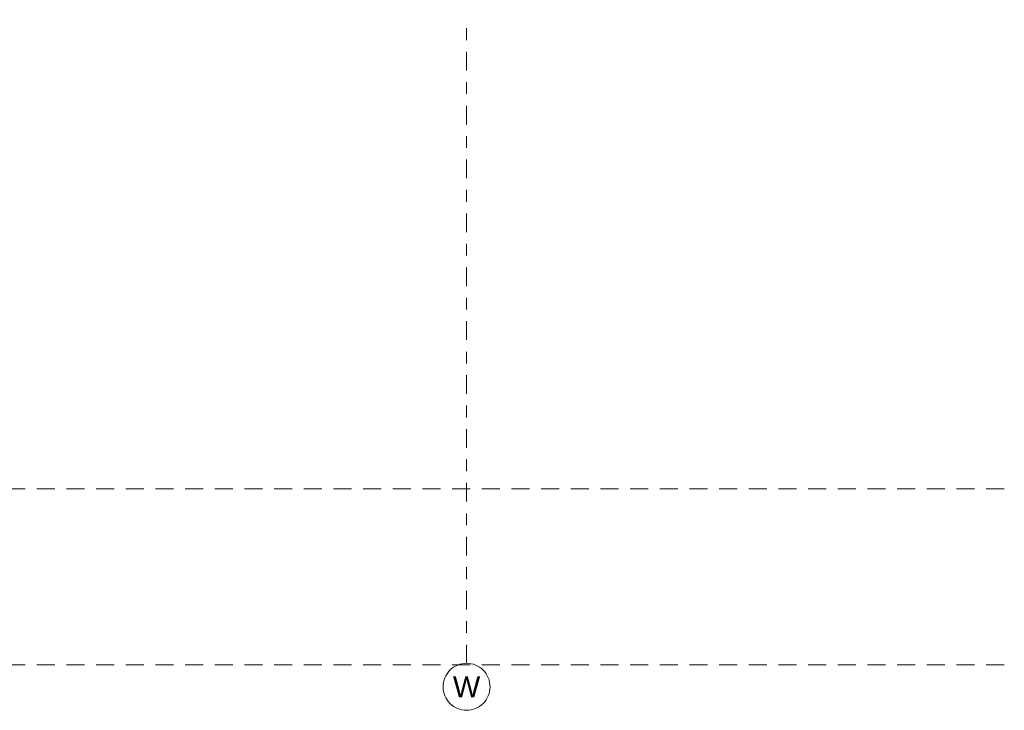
# Model space of a CAD drawing. Header units: metres. Extents: x -273 to 6, y -183 to 13.
# Tile 3 of 141: x -179 to -171, y -55 to -49. Entities that reach past the tile are written whole.
import ezdxf

# ---------------------------------------------------------------- set-up
doc = ezdxf.new("R2010")
doc.units = ezdxf.units.M
doc.header["$LTSCALE"] = 0.05
doc.linetypes.add('ISO-02 Strichlinie', pattern=[3.81, 3.048, -0.762])
doc.linetypes.add('Linienart-53', pattern=[5.291531, 3.175, -1.058062, 0.352704, -0.705764])
doc.layers.add('30 -35 Decken- 0 Decken', color=7, linetype='Continuous', lineweight=35, true_color=0x00ee00)
doc.layers.add('70 -72 Beschriftung- 1 Beschriftung allgemein', color=7, linetype='Continuous', lineweight=9, true_color=0xff6633)
doc.layers.add('70 -71 Achsen- 1 Gebäudeachsen', color=7, linetype='Linienart-53', lineweight=18)
doc.layers.add('Keine', color=7, linetype='Continuous', lineweight=9)
doc.styles.add('Arial', font='arial.ttf')

# ---------------------------------------------------------------- blocks, each defined once
blk = doc.blocks.new('Gruppe-3482')
at = {"layer": '70 -71 Achsen- 1 Gebäudeachsen', "transparency": 33554687}
blk.add_line((-175.421, 32.3852), (-175.421, 37.8636), dxfattribs=at)
at = {"color": 255, "transparency": 33554687}
blk.add_wipeout([(-175.421, 31.9852), (-175.4406, 31.9862), (-175.46, 31.9891), (-175.4791, 31.9939), (-175.4975, 32.0005), (-175.5153, 32.0089), (-175.5321, 32.0189), (-175.5479, 32.0306), (-175.5624, 32.0438), (-175.5756, 32.0584), (-175.5873, 32.0741), (-175.5974, 32.091), (-175.6058, 32.1087), (-175.6124, 32.1272), (-175.6172, 32.1462), (-175.62, 32.1656), (-175.621, 32.1852), (-175.62, 32.2048), (-175.6172, 32.2243), (-175.6124, 32.2433), (-175.6058, 32.2618), (-175.5974, 32.2795), (-175.5873, 32.2964), (-175.5756, 32.3121), (-175.5624, 32.3267), (-175.5479, 32.3398), (-175.5321, 32.3515), (-175.5153, 32.3616), (-175.4975, 32.37), (-175.4791, 32.3766), (-175.46, 32.3814), (-175.4406, 32.3843), (-175.421, 32.3852), (-175.4014, 32.3843), (-175.382, 32.3814), (-175.3629, 32.3766), (-175.3445, 32.37), (-175.3267, 32.3616), (-175.3099, 32.3515), (-175.2941, 32.3398), (-175.2796, 32.3267), (-175.2664, 32.3121), (-175.2547, 32.2964), (-175.2446, 32.2795), (-175.2362, 32.2618), (-175.2296, 32.2433), (-175.2248, 32.2243), (-175.222, 32.2048), (-175.221, 32.1852), (-175.222, 32.1656), (-175.2248, 32.1462), (-175.2296, 32.1272), (-175.2362, 32.1087), (-175.2446, 32.091), (-175.2547, 32.0741), (-175.2664, 32.0584), (-175.2796, 32.0438), (-175.2941, 32.0306), (-175.3099, 32.0189), (-175.3267, 32.0089), (-175.3445, 32.0005), (-175.3629, 31.9939), (-175.382, 31.9891), (-175.4014, 31.9862)], dxfattribs=at).dxf.layer = 'Keine'
at = {"layer": 'Keine', "transparency": 33554687, "flags": 128}
blk.add_lwpolyline([(-175.421, 31.9852), (-175.4406, 31.9862), (-175.46, 31.9891), (-175.4791, 31.9939), (-175.4975, 32.0005), (-175.5153, 32.0089), (-175.5321, 32.0189), (-175.5479, 32.0306), (-175.5624, 32.0438), (-175.5756, 32.0584), (-175.5873, 32.0741), (-175.5974, 32.091), (-175.6058, 32.1087), (-175.6124, 32.1272), (-175.6172, 32.1462), (-175.62, 32.1656), (-175.621, 32.1852), (-175.62, 32.2048), (-175.6172, 32.2243), (-175.6124, 32.2433), (-175.6058, 32.2618), (-175.5974, 32.2795), (-175.5873, 32.2964), (-175.5756, 32.3121), (-175.5624, 32.3267), (-175.5479, 32.3398), (-175.5321, 32.3515), (-175.5153, 32.3616), (-175.4975, 32.37), (-175.4791, 32.3766), (-175.46, 32.3814), (-175.4406, 32.3843), (-175.421, 32.3852), (-175.4014, 32.3843), (-175.382, 32.3814), (-175.3629, 32.3766), (-175.3445, 32.37), (-175.3267, 32.3616), (-175.3099, 32.3515), (-175.2941, 32.3398), (-175.2796, 32.3267), (-175.2664, 32.3121), (-175.2547, 32.2964), (-175.2446, 32.2795), (-175.2362, 32.2618), (-175.2296, 32.2433), (-175.2248, 32.2243), (-175.222, 32.2048), (-175.221, 32.1852), (-175.222, 32.1656), (-175.2248, 32.1462), (-175.2296, 32.1272), (-175.2362, 32.1087), (-175.2446, 32.091), (-175.2547, 32.0741), (-175.2664, 32.0584), (-175.2796, 32.0438), (-175.2941, 32.0306), (-175.3099, 32.0189), (-175.3267, 32.0089), (-175.3445, 32.0005), (-175.3629, 31.9939), (-175.382, 31.9891), (-175.4014, 31.9862)], close=True, dxfattribs=at)
at = {"layer": 'Keine', "transparency": 33554687, "insert": (-175.421, 32.1852), "char_height": 0.1762, "attachment_point": 5, "line_spacing_factor": 0.970891, "style": 'Arial'}
blk.add_mtext('W', dxfattribs=at)
blk = doc.blocks.new('Gruppe-3483')
at = {"layer": '70 -71 Achsen- 1 Gebäudeachsen', "color": 7, "transparency": 33554687}
blk.add_blockref('Gruppe-3482', (0, 0), dxfattribs=at)
blk = doc.blocks.new('_FU_2D LP9 (3D)')
at = {"layer": '30 -35 Decken- 0 Decken', "color": 7}
blk.add_blockref('Gruppe-3483', (0, 0), dxfattribs=at)
at = {"layer": '70 -72 Beschriftung- 1 Beschriftung allgemein', "linetype": 'ISO-02 Strichlinie'}
for p, q in [((-183.8724, 33.8712), (1.1339, 33.8712)), ((-183.8724, 32.3712), (1.1339, 32.3712))]:
    blk.add_line(p, q, dxfattribs=at)

msp = doc.modelspace()

# ---------------------------------------------------------------- block references
at = {"layer": 'Keine', "color": 1}
msp.add_blockref('_FU_2D LP9 (3D)', (-0.071, -87.1545), dxfattribs=at)

doc.saveas('drawing.dxf')
